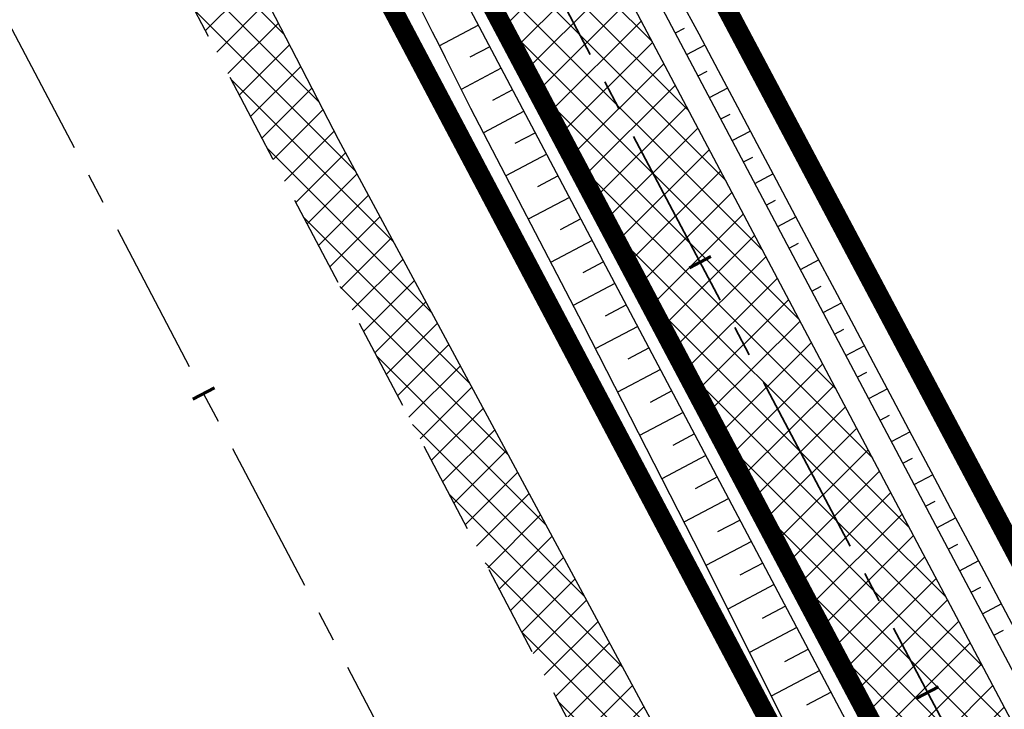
# Model space of a CAD drawing. Header units: metres. Extents: x 7529682 to 7533751, y 5721195 to 5727842.
# Tile 107 of 210: x 7530743 to 7530763, y 5725819 to 5725833. Entities that reach past the tile are written whole.
import ezdxf

# ---------------------------------------------------------------- set-up
doc = ezdxf.new("R2010")
doc.units = ezdxf.units.M
for name, pattern in [('817-dzialki-09-05-04$0$HIDDEN', [0.375, 0.25, -0.125]), ('ACAD_ISO05W100', [33, 24, -3, 0, -3, 0, -3]), ('CENTER', [50.800000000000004, 31.75, -6.35, 6.35, -6.35]), ('CENTER2', [28.575000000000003, 19.05, -3.175, 3.175, -3.175]), ('HIDDEN', [9.524999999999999, 6.35, -3.175])]:
    doc.linetypes.add(name, pattern=pattern)
for name, color, linetype in [('C-DROGI-SYTUACJA', 7, 'Continuous'), ('C-DROGI-SYTUACJA-ETYKIETY', 7, 'Continuous'), ('D-hatch-pobocza', 131, 'Continuous'), ('D-pobocza', 60, 'Continuous'), ('D-rowy', 160, 'Continuous'), ('D-skarpa', 2, 'Continuous'), ('D-skarpa-kreskowanie', 2, 'Continuous')]:
    doc.layers.add(name, color=color, linetype=linetype)
for name, color, linetype, lineweight, true_color in [('D-ewidencja-numery', 7, 'Continuous', 50, 0x40ff00), ('D-hatch-ciag-pieszo-rowerowy', 7, 'Continuous', 13, 0xff9f80), ('D-LR-etap-III', 7, '817-dzialki-09-05-04$0$HIDDEN', 50, 0x00008f)]:
    doc.layers.add(name, color=color, linetype=linetype, lineweight=lineweight, true_color=true_color)
for name, color, linetype, lineweight in [('D-krawędzie', 3, 'Continuous', 30), ('D-obrzeża', 2, 'Continuous', 30), ('D-oś', 10, 'CENTER', 30), ('D-pas-drogowy', 7, 'ACAD_ISO05W100', 50)]:
    doc.layers.add(name, color=color, linetype=linetype, lineweight=lineweight)
doc.layers.add('poprzeczki', color=7, linetype='Continuous', true_color=0x0000c7)
pattern_1 = [(45, (0, 0), (-0.3367596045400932, 0.3367596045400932), []), (135, (0, 0), (-0.3367596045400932, -0.3367596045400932), [])]

# ---------------------------------------------------------------- blocks, each defined once
blk = doc.blocks.new('AeccTickLine')
at = {"color": 0, "linetype": 'ByBlock', "lineweight": -2}
blk.add_line((0, 1), (-3.673819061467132e-16, -1), dxfattribs=at)

msp = doc.modelspace()

# ---------------------------------------------------------------- hatches: boundary and pattern name
at = {"layer": 'D-hatch-ciag-pieszo-rowerowy'}
h = msp.add_hatch(dxfattribs=at)
h.set_pattern_fill('ANSI37', color=256, scale=0.15, style=0)
h.set_pattern_definition(pattern_1)
h.paths.add_polyline_path([(7530714.411684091, 5725910.764586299), (7530696.205942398, 5725945.269212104), (7530692.657486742, 5725952.012780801), (7530691.541264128, 5725951.449744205), (7530695.100067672, 5725944.686510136), (7530713.30630457, 5725910.1809459), (7530731.225186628, 5725876.243669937), (7530749.9411932, 5725840.80064079), (7530759.629252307, 5725822.460878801), (7530760.738189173, 5725823.037785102), (7530751.046456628, 5725841.384501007), (7530732.330539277, 5725876.827361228)])
h.paths.add_polyline_path([(7530713.30630457, 5725910.1809459), (7530695.100067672, 5725944.686510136), (7530691.541264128, 5725951.449744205), (7530690.425041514, 5725950.88670761), (7530693.994192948, 5725944.103808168), (7530712.200589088, 5725909.597942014), (7530730.119780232, 5725875.660080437), (7530748.835751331, 5725840.217118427), (7530758.520315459, 5725821.883972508), (7530759.629252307, 5725822.460878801), (7530749.9411932, 5725840.80064079), (7530731.225186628, 5725876.243669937)])
h = msp.add_hatch(dxfattribs=at)
h.set_pattern_fill('ANSI37', color=256, scale=0.15, style=0)
h.set_pattern_definition(pattern_1)
edge = h.paths.add_edge_path()
edge.add_line((7530776.607199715, 5725790.32115803), (7530759.629252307, 5725822.460878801))
edge.add_line((7530759.629252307, 5725822.460878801), (7530758.520315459, 5725821.883972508))
edge.add_line((7530758.520315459, 5725821.883972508), (7530775.500859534, 5725789.739336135))
edge.add_line((7530775.500859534, 5725789.739336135), (7530792.728626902, 5725756.83339883))
edge.add_line((7530792.728626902, 5725756.83339883), (7530803.872935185, 5725735.729115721))
edge.add_arc((7530538.588320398, 5725595.643166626), 299.9999999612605, 26.897255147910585, 27.836700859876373, ccw=False)
edge.add_line((7530806.134081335, 5725731.360762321), (7530814.970565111, 5725713.941033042))
edge.add_line((7530814.970565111, 5725713.941033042), (7530815.845092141, 5725714.97978109))
edge.add_line((7530815.845092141, 5725714.97978109), (7530807.239406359, 5725731.94451075))
edge.add_arc((7530539.69370321, 5725596.226801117), 299.9999999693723, 26.89727954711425, 27.83670124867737)
edge.add_line((7530804.978317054, 5725736.312752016), (7530793.835011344, 5725757.415136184))
edge.add_line((7530793.835011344, 5725757.415136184), (7530776.607199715, 5725790.32115803))
edge = h.paths.add_edge_path()
edge.add_line((7530816.037319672, 5725715.20810562), (7530816.719618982, 5725716.018528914))
edge.add_line((7530816.719618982, 5725716.018528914), (7530808.344729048, 5725732.528263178))
edge.add_arc((7530540.799086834, 5725596.810433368), 299.9999999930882, 26.89730528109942, 27.83670086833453)
edge.add_line((7530806.083701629, 5725736.896382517), (7530794.941395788, 5725757.996873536))
edge.add_line((7530794.941395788, 5725757.996873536), (7530777.713539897, 5725790.902979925))
edge.add_line((7530777.713539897, 5725790.902979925), (7530760.738189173, 5725823.037785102))
edge.add_line((7530760.738189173, 5725823.037785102), (7530759.629252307, 5725822.460878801))
edge.add_line((7530759.629252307, 5725822.460878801), (7530776.607199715, 5725790.32115803))
edge.add_line((7530776.607199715, 5725790.32115803), (7530793.835011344, 5725757.415136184))
edge.add_line((7530793.835011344, 5725757.415136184), (7530804.978317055, 5725736.312752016))
edge.add_arc((7530539.69370321, 5725596.226801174), 299.9999999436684, 26.89727953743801, 27.83670123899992, ccw=False)
edge.add_line((7530807.239406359, 5725731.94451075), (7530815.845092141, 5725714.97978109))
edge.add_line((7530815.845092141, 5725714.97978109), (7530816.037319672, 5725715.20810562))
at = {"layer": 'D-hatch-pobocza'}
h = msp.add_hatch(dxfattribs=at)
h.set_pattern_fill('ANSI37', color=256, scale=0.15, style=0)
h.set_pattern_definition(pattern_1)
h.paths.add_polyline_path([(7530720.98, 5725884.44), (7530708.37, 5725908.34), (7530695.8, 5725932.28), (7530687.36, 5725949.02), (7530675.509999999, 5725970.87), (7530663.29, 5725994.02), (7530649.63, 5726020.19), (7530635.9, 5726046.17), (7530600.685173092, 5726114.059213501), (7530599.742800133, 5726113.514541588), (7530641.555222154, 5726032.007915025), (7530660.960861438, 5725995.070069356), (7530689.128213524, 5725941.540167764), (7530707.335918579, 5725907.031820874), (7530725.255781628, 5725873.092686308), (7530743.969545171, 5725837.653904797), (7530770.526708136, 5725787.119408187), (7530787.864146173, 5725754.266918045), (7530809.812893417, 5725712.701971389), (7530812.027706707, 5725712.540894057), (7530798.84, 5725737.15), (7530787.349999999, 5725758.8), (7530776.05, 5725780.2), (7530760.429999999, 5725809.79), (7530749.219999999, 5725830.63), (7530733.519999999, 5725861.06)])

# ---------------------------------------------------------------- linework, layer by layer
at = {"layer": 'C-DROGI-SYTUACJA', "color": 10, "linetype": 'CENTER2', "lineweight": 35, "ltscale": 0.2}
msp.add_lwpolyline([(7530731.225186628, 5725876.243669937), (7530749.9411932, 5725840.80064079), (7530776.607199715, 5725790.32115803), (7530793.835011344, 5725757.415136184), (7530804.978317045, 5725736.312752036, -0.004099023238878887), (7530807.239406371, 5725731.944510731), (7530820.113028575, 5725706.566228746), (7530830.270223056, 5725687.299354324), (7530846.386568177, 5725656.604833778), (7530866.204308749, 5725619.068234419), (7530877.760224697, 5725597.076230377, 0.1335355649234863), (7530884.90917624, 5725589.391702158), (7530887.484076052, 5725587.791725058, -0.1336076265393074), (7530894.635661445, 5725580.10218264), (7530904.400482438, 5725561.506014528, -0.1127731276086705)], format="xyb", dxfattribs=at)
at = {"layer": 'D-ewidencja-numery', "color": 12, "ltscale": 15, "true_color": 0xc70000}
msp.add_lwpolyline([(7530735.223454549, 5725875.667401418), (7530752.504235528, 5725842.154920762), (7530778.310652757, 5725793.501254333), (7530797.499961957, 5725756.381811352), (7530812.518974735, 5725728.28874362), (7530820.039295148, 5725713.160404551), (7530822.422446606, 5725710.193574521), (7530833.154893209, 5725688.800634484), (7530849.629354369, 5725656.158601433), (7530867.98290276, 5725621.963939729), (7530872.629809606, 5725612.88760475), (7530880.35448859, 5725597.594500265), (7530883.839446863, 5725593.389159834), (7530891.782113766, 5725587.763349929), (7530895.038670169, 5725584.280746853), (7530897.033644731, 5725580.941110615), (7530900.951646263, 5725579.945856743), (7530904.80970798, 5725571.977328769)], dxfattribs=at)
at = {"layer": 'D-krawędzie', "linetype": 'HIDDEN', "ltscale": 0.3, "flags": 128}
msp.add_lwpolyline([(7530572.009999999, 5726166.06), (7530620.380949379, 5726072.761487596), (7530641.555222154, 5726032.007915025), (7530660.960861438, 5725995.070069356), (7530689.128213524, 5725941.540167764), (7530707.335918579, 5725907.031820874), (7530725.255781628, 5725873.092686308), (7530743.969545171, 5725837.653904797), (7530770.526708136, 5725787.119408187), (7530787.864146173, 5725754.266918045), (7530809.897571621, 5725712.541613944), (7530824.739035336, 5725684.389287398), (7530840.856259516, 5725653.693092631), (7530860.675070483, 5725616.154465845), (7530865.283000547, 5725607.394015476), (7530878.050274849, 5725583.079962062), (7530918.171722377, 5725507.178125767), (7530950.162943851, 5725446.305402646), (7530993.419108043, 5725364.264712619), (7531022.766433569, 5725308.719304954), (7531053.80955549, 5725249.872416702), (7531081.165622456, 5725197.874670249), (7531103.902359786, 5725154.540603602), (7531128.123220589, 5725108.448161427), (7531149.3, 5725068.249999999), (7531167.380094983, 5725033.766927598), (7531197.164745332, 5724976.987689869), (7531228.151004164, 5724918.034426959), (7531253.152837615, 5724870.491119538), (7531286.7961686, 5724806.653565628), (7531306.739858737, 5724768.664832), (7531335.094443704, 5724714.652299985), (7531357.3191504, 5724672.438740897), (7531373.644908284, 5724641.454376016), (7531392.161870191, 5724605.998675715), (7531418.480331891, 5724555.852756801), (7531439.726902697, 5724515.582472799), (7531468.399107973, 5724461.077223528), (7531491.782023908, 5724416.527754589), (7531531.990296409, 5724339.832565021), (7531557.226635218, 5724291.658956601), (7531569.851546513, 5724267.577443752), (7531591.375556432, 5724226.547822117), (7531610.003879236, 5724191.103071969), (7531616.882991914, 5724177.998849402), (7531629.984986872, 5724153.025496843), (7531641.006768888, 5724132.021778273), (7531664.906257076, 5724087.616922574), (7531677.64401952, 5724064.785715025), (7531683.112433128, 5724054.988140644), (7531686.752875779, 5724048.180044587), (7531695.447538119, 5724031.696667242), (7531703.748818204, 5724015.917210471), (7531709.214143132, 5724005.513965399), (7531719.388607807, 5723986.14687362), (7531726.295217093, 5723973.000144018), (7531732.740794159, 5723960.735633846), (7531735.13, 5723956.19)], dxfattribs=at)
at = {"layer": 'D-LR-etap-III', "ltscale": 10, "flags": 128}
msp.add_lwpolyline([(7531750.474471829, 5723895.103125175, 0.4, 0.4, 0), (7531750.505, 5723895.13, 0.4, 0.4, 0), (7531682.71, 5724022.92, 0.4, 0.4, 0), (7531619.177023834, 5724147.203692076, 0.4, 0.4, 0), (7531592.308960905, 5724198.48863389, 0.4, 0.4, 0), (7531553.263875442, 5724272.918564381, 0.4, 0.4, 0), (7531504.019999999, 5724366.79, 0.4, 0.4, 0), (7531482.09, 5724407.62, 0.4, 0.4, 0), (7531412.350402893, 5724541.182759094, 0.4, 0.4, 0), (7531388.463669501, 5724586.929768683, 0.4, 0.4, 0), (7531345.12, 5724669.94, 0.4, 0.4, 0), (7531127.66, 5725081.67, 0.4, 0.4, 0), (7531059.253139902, 5725211.040795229, 0.4, 0.4, 0), (7531008.007244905, 5725307.953830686, 0.4, 0.4, 0), (7530964.181635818, 5725390.835555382, 0.4, 0.4, 0), (7530914.557354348, 5725484.683561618, 0.4, 0.4, 0), (7530865.243241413, 5725577.493975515, 0.4, 0.4, 0), (7530840.085257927, 5725624.058651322, 0.4, 0.4, 0), (7530802.559525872, 5725694.924584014, 0.4, 0.4, 0), (7530755.54, 5725787.51, 0.4, 0.4, 0), (7530708.717810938, 5725876.303221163, 0.4, 0.4, 0), (7530695.12, 5725902.09, 0.4, 0.4, 0), (7530642.91397006, 5726001.07839487, 0.4, 0.4, 0), (7530634.934723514, 5726016.146615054, 0.4, 0.4, 0), (7530610.820000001, 5726061.929999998, 0.4, 0.4, 0), (7530610.820000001, 5726061.929999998, 0.4, 0.4, 0), (7530607.21, 5726063.51, 0.4, 0.4, 0), (7530597.42, 5726080.68, 0.4, 0.4, 0), (7530591.16, 5726088.44, 0.4, 0.4, 0), (7530581.28, 5726107.21, 0.4, 0.4, 0), (7530571.29, 5726130.56, 0.4, 0.4, 0), (7530549.554994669, 5726171.527317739, 0.4, 0.4, 0), (7530531.014309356, 5726206.473807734, 0.4, 0.4, 0), (7530516.461208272, 5726236.016618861, 0.4, 0.4, 0), (7530500.798929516, 5726266.141265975, 0.4, 0.4, 0), (7530491.349999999, 5726283.94, 0.4, 0.4, 0), (7530482.4, 5726303.41, 0.4, 0.4, 0), (7530482.4, 5726303.41, 0.4, 0.4, 0), (7530450.41, 5726357.28, 0.4, 0.4, 0), (7530397.759396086, 5726458.499907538, 0.4, 0.4, 0), (7530334.707815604, 5726583.664702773, 0.4, 0.4, 0), (7530303.939274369, 5726645.167943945, 0.4, 0.4, 0), (7530300.509779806, 5726651.777515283, 0.4, 0.4, 0), (7530289.213532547, 5726671.966724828, 0.4, 0.4, 0), (7530281.54, 5726685.57, 0.4, 0.4, 0), (7530261.37085633, 5726724.163374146, 0.4, 0.4, 0), (7530254.03, 5726738.21, 0.4, 0.4, 0), (7530197.219999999, 5726845.06, 0.4, 0.4, 0), (7530194.71, 5726849.15, 0.4, 0.4, 0), (7530195.92, 5726850.75, 0.4, 0.4, 0), (7530170.546669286, 5726892.961489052, 0.4, 0.4, 0), (7530143.174718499, 5726945.065838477, 0.4, 0.4, 0), (7530105.059999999, 5727018.32, 0.4, 0.4, 0), (7530100.059999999, 5727027.16, 0.4, 0.4, 0), (7530062.318670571, 5727099.625398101, 0.4, 0.4, 0), (7530015.378537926, 5727189.420463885, 0.4, 0.4, 0), (7529983.207960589, 5727250.206596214, 0.4, 0.4, 0), (7529953.284293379, 5727306.74720398, 0.4, 0.4, 0), (7529900.67053443, 5727406.15903814, 0.4, 0.4, 0), (7529890.630239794, 5727425.131178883, 0.4, 0.4, 0), (7529875.155383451, 5727454.426350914, 0.4, 0.4, 0), (7529857.560096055, 5727487.787346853, 0.4, 0.4, 0), (7529835.194401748, 5727530.19312405, 0.4, 0.4, 0), (7529811.740544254, 5727574.662079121, 0.4, 0.4, 0), (7529792.101859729, 5727611.922638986, 0.4, 0.4, 0), (7529768.066117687, 5727657.469613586, 0.4, 0.4, 0), (7529755.210566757, 5727682.131373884, 0.4, 0.4, 0), (7529753.309999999, 5727681.13, 0.4, 0.4, 0), (7529739.21, 5727707.77, 0.4, 0.4, 0), (7529735.394745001, 5727711.251990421, 0.4, 0.4, 0), (7529725.42, 5727730.2, 0.4, 0.4, 0), (7529723.55, 5727729.88, 0.4, 0.4, 0), (7529695.566668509, 5727782.932080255, 0.4, 0.4, 0), (7529717.67971874, 5727794.024357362, 0.4, 0.4, 0), (7529736.274870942, 5727758.647400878, 0.4, 0.4, 0), (7529736.274870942, 5727758.647400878, 0.4, 0.4, 0), (7529744.511003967, 5727750.406106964, 0.4, 0.4, 0), (7529744.511003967, 5727750.406106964, 0.4, 0.4, 0), (7529750.282568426, 5727738.549848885, 0.4, 0.4, 0), (7529777.108510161, 5727687.569424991, 0.4, 0.4, 0), (7529796.51537536, 5727651.329932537, 0.4, 0.4, 0), (7529814.937945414, 5727616.793170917, 0.4, 0.4, 0), (7529839.006722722, 5727572.303976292, 0.4, 0.4, 0), (7529860.617626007, 5727532.509108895, 0.4, 0.4, 0), (7529882.348967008, 5727491.504261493, 0.4, 0.4, 0), (7529904.865139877, 5727449.096370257, 0.4, 0.4, 0), (7529920.747384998, 5727418.884773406, 0.4, 0.4, 0), (7529946.676504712, 5727368.547487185, 0.4, 0.4, 0), (7529972.024701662, 5727320.573310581, 0.4, 0.4, 0), (7529987.740014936, 5727290.153392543, 0.4, 0.4, 0), (7529996.497385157, 5727273.661630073, 0.4, 0.4, 0), (7530017.541471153, 5727234.202689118, 0.4, 0.4, 0), (7530033.053657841, 5727204.864166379, 0.4, 0.4, 0), (7530051.622983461, 5727170.222745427, 0.4, 0.4, 0), (7530069.276612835, 5727137.015751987, 0.4, 0.4, 0), (7530089.385386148, 5727097.533639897, 0.4, 0.4, 0), (7530109.712512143, 5727060.746615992, 0.4, 0.4, 0), (7530136.769722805, 5727011.640131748, 0.4, 0.4, 0), (7530162.446686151, 5726962.743777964, 0.4, 0.4, 0), (7530187.674104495, 5726916.992101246, 0.4, 0.4, 0), (7530207.820739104, 5726879.335323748, 0.4, 0.4, 0), (7530230.625609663, 5726834.518686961, 0.4, 0.4, 0), (7530262.288093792, 5726776.61832811, 0.4, 0.4, 0), (7530277.509672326, 5726760.213143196, 0.4, 0.4, 0), (7530286.036865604, 5726744.106684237, 0.4, 0.4, 0), (7530288.097472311, 5726735.884066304, 0.4, 0.4, 0), (7530290.393870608, 5726725.046963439, 0.4, 0.4, 0), (7530296.17664807, 5726713.582980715, 0.4, 0.4, 0), (7530302.726195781, 5726701.18226779, 0.4, 0.4, 0), (7530325.685047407, 5726657.466383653, 0.4, 0.4, 0), (7530343.243978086, 5726623.648592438, 0.4, 0.4, 0), (7530360.229820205, 5726591.746871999, 0.4, 0.4, 0), (7530383.20855044, 5726548.059469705, 0.4, 0.4, 0), (7530406.017875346, 5726503.605514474, 0.4, 0.4, 0), (7530427.464919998, 5726462.620289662, 0.4, 0.4, 0), (7530447.9278544, 5726424.388014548, 0.4, 0.4, 0), (7530471.126878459, 5726379.920667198, 0.4, 0.4, 0), (7530490.501003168, 5726343.033350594, 0.4, 0.4, 0), (7530509.499458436, 5726306.733076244, 0.4, 0.4, 0), (7530529.890269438, 5726267.244072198, 0.4, 0.4, 0), (7530543.852446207, 5726238.990319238, 0.4, 0.4, 0), (7530554.808897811, 5726218.943990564, 0.4, 0.4, 0), (7530559.027108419, 5726212.223286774, 0.4, 0.4, 0), (7530563.060988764, 5726206.409670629, 0.4, 0.4, 0), (7530566.93354971, 5726200.463543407, 0.4, 0.4, 0), (7530569.771022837, 5726194.901501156, 0.4, 0.4, 0), (7530571.47319415, 5726191.282350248, 0.4, 0.4, 0), (7530572.839142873, 5726188.024533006, 0.4, 0.4, 0), (7530575.295071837, 5726182.034664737, 0.4, 0.4, 0), (7530579.736851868, 5726173.306070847, 0.4, 0.4, 0), (7530583.3, 5726167.41, 0.4, 0.4, 0), (7530593.4, 5726163.33, 0.4, 0.4, 0), (7530598.618375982, 5726155.264489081, 0.4, 0.4, 0), (7530608.258304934, 5726140.497132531, 0.4, 0.4, 0), (7530603.269999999, 5726136.83, 0.4, 0.4, 0), (7530606.53, 5726131.84, 0.4, 0.4, 0), (7530604.239057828, 5726124.21679044, 0.4, 0.4, 0), (7530605.847136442, 5726121.630127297, 0.4, 0.4, 0), (7530608.971611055, 5726116.164124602, 0.4, 0.4, 0), (7530618.114293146, 5726097.791111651, 0.4, 0.4, 0), (7530651.213125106, 5726034.959524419, 0.4, 0.4, 0), (7530670.243741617, 5725998.61095082, 0.4, 0.4, 0), (7530698.075474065, 5725945.952624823, 0.4, 0.4, 0), (7530716.505955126, 5725911.3051464, 0.4, 0.4, 0), (7530735.223454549, 5725875.667401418, 0.4, 0.4, 0), (7530752.504235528, 5725842.154920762, 0.4, 0.4, 0), (7530778.310652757, 5725793.501254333, 0.4, 0.4, 0), (7530797.499961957, 5725756.381811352, 0.4, 0.4, 0), (7530812.518974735, 5725728.28874362, 0.4, 0.4, 0), (7530820.039295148, 5725713.160404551, 0.4, 0.4, 0), (7530822.422446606, 5725710.193574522, 0.4, 0.4, 0), (7530833.154893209, 5725688.800634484, 0.4, 0.4, 0), (7530849.629354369, 5725656.158601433, 0.4, 0.4, 0), (7530867.98290276, 5725621.963939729, 0.4, 0.4, 0), (7530872.629809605, 5725612.88760475, 0.4, 0.4, 0), (7530880.354488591, 5725597.594500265, 0.4, 0.4, 0), (7530883.839446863, 5725593.389159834, 0.4, 0.4, 0), (7530891.782113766, 5725587.763349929, 0.4, 0.4, 0), (7530895.038670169, 5725584.280746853, 0.4, 0.4, 0), (7530897.033644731, 5725580.941110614, 0.4, 0.4, 0), (7530900.951646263, 5725579.945856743, 0.4, 0.4, 0), (7530904.80970798, 5725571.977328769, 0.4, 0.4, 0), (7530903.682362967, 5725568.566434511, 0.4, 0.4, 0), (7530908.900614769, 5725558.844845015, 0.4, 0.4, 0), (7530910.252030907, 5725545.671606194, 0.4, 0.4, 0), (7530912.872986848, 5725538.645543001, 0.4, 0.4, 0), (7530945.278171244, 5725478.464284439, 0.4, 0.4, 0), (7530959.692318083, 5725450.24628822, 0.4, 0.4, 0), (7531002.82670893, 5725368.192370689, 0.4, 0.4, 0), (7531044.703532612, 5725290.314293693, 0.4, 0.4, 0), (7531064.098839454, 5725253.212562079, 0.4, 0.4, 0), (7531083.010253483, 5725216.677517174, 0.4, 0.4, 0), (7531113.013137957, 5725158.465613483, 0.4, 0.4, 0), (7531137.364304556, 5725113.07076138, 0.4, 0.4, 0), (7531150.830830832, 5725086.711759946, 0.4, 0.4, 0), (7531159.745663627, 5725076.640848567, 0.4, 0.4, 0), (7531166.309999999, 5725074.58, 0.4, 0.4, 0), (7531172.29, 5725062.58, 0.4, 0.4, 0), (7531170.589828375, 5725055.605912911, 0.4, 0.4, 0), (7531173.732823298, 5725044.080706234, 0.4, 0.4, 0), (7531215.342008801, 5724964.859648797, 0.4, 0.4, 0), (7531238.054496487, 5724921.684649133, 0.4, 0.4, 0), (7531262.389821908, 5724875.282876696, 0.4, 0.4, 0), (7531295.587160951, 5724811.265731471, 0.4, 0.4, 0), (7531348.487908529, 5724712.362812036, 0.4, 0.4, 0), (7531363.740817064, 5724682.68394264, 0.4, 0.4, 0), (7531366.986905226, 5724675.865317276, 0.4, 0.4, 0), (7531382.541261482, 5724646.110625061, 0.4, 0.4, 0), (7531401.299165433, 5724610.874551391, 0.4, 0.4, 0), (7531428.964837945, 5724558.862274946, 0.4, 0.4, 0), (7531449.111202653, 5724520.397801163, 0.4, 0.4, 0), (7531477.292992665, 5724465.831467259, 0.4, 0.4, 0), (7531500.996290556, 5724421.112506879, 0.4, 0.4, 0), (7531512.121834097, 5724400.549045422, 0.4, 0.4, 0), (7531513.78163794, 5724396.757451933, 0.4, 0.4, 0), (7531526.32, 5724379.39, 0.4, 0.4, 0), (7531566.783642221, 5724302.73628205, 0.4, 0.4, 0), (7531612.277141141, 5724225.610079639, 0.4, 0.4, 0), (7531620.492868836, 5724210.547642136, 0.4, 0.4, 0), (7531631.578040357, 5724196.257865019, 0.4, 0.4, 0), (7531653.484221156, 5724152.433527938, 0.4, 0.4, 0), (7531661.150970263, 5724128.493551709, 0.4, 0.4, 0), (7531673.881448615, 5724101.186377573, 0.4, 0.4, 0), (7531684.690667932, 5724081.184137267, 0.4, 0.4, 0), (7531699.212076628, 5724051.170357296, 0.4, 0.4, 0), (7531704.034088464, 5724040.583605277, 0.4, 0.4, 0), (7531704.034088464, 5724040.583605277, 0.4, 0.4, 0), (7531703.912935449, 5724037.170021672, 0.4, 0.4, 0), (7531736.419851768, 5723969.232086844, 0.4, 0.4, 0), (7531738.285051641, 5723967.699360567, 0.4, 0.4, 0), (7531742.180915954, 5723962.346428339, 0.4, 0.4, 0), (7531744.286141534, 5723958.615526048, 0.4, 0.4, 0), (7531755.393260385, 5723944.192617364, 0.4, 0.4, 0), (7531758.69, 5723936.76, 0.4, 0.4, 0), (7531780.08, 5723929.25, 0.4, 0.4, 0), (7531792.611989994, 5723906.337708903, 0.4, 0.4, 0), (7531792.611989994, 5723906.337708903, 0.4, 0.4, 0), (7531756.962094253, 5723883.055323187, 0.4, 0.4, 0), (7531750.46, 5723895.130000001, 0.4, 0.4, 0), (7531750.46, 5723895.130000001, 0, 0, 0)], format="xyseb", dxfattribs=at)
at = {"layer": 'D-obrzeża'}
for points in [[(7530816.719618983, 5725716.018528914), (7530808.344729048, 5725732.528263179, 0.004098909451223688), (7530806.083701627, 5725736.89638252), (7530794.941395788, 5725757.996873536), (7530777.713539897, 5725790.902979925), (7530751.046456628, 5725841.384501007), (7530732.330539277, 5725876.827361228), (7530714.411684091, 5725910.764586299), (7530696.205942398, 5725945.269212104), (7530668.046470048, 5725998.784136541), (7530664.910117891, 5726005.013743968, 0.005149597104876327), (7530662.074668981, 5726010.504156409), (7530653.607852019, 5726026.492780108, -0.005149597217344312), (7530650.772403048, 5726031.983192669), (7530642.15542369, 5726049.098744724), (7530627.426120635, 5726076.938607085), (7530607.072789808, 5726115.582281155, 0.0171909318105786), (7530603.662130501, 5726121.550863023), (7530600.460822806, 5726126.731204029, -0.2231735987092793), (7530600.169674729, 5726129.265560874), (7530602.62444678, 5726136.556380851), (7530601.532376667, 5726138.657784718)], [(7530597.423349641, 5726127.911989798, 0.1239919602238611), (7530598.087196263, 5726125.816569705), (7530601.490245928, 5726120.309770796, -0.0171909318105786), (7530604.900905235, 5726114.341188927), (7530625.206004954, 5726075.789088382), (7530639.927362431, 5726047.964838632), (7530648.539517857, 5726030.859026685, 0.005149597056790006), (7530651.374987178, 5726025.36862485), (7530659.841864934, 5726009.380030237, -0.005149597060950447), (7530662.677334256, 5726003.889628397), (7530665.829676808, 5725997.62831794), (7530693.994192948, 5725944.103808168), (7530712.200589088, 5725909.597942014), (7530730.119780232, 5725875.660080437), (7530748.835751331, 5725840.217118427), (7530775.500859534, 5725789.739336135), (7530792.728626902, 5725756.83339883), (7530803.872935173, 5725735.729115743, -0.004099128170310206), (7530806.134081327, 5725731.360762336), (7530819.007277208, 5725705.983294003)]]:
    msp.add_lwpolyline(points, format="xyb", dxfattribs=at)
at = {"layer": 'D-oś', "ltscale": 0.1}
msp.add_lwpolyline([(7530915.075467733, 5725505.546186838), (7530874.953735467, 5725581.448561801), (7530862.185373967, 5725605.764687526), (7530857.578697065, 5725614.522755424), (7530837.759286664, 5725652.062517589), (7530821.64157021, 5725682.759649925), (7530806.802584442, 5725710.90727788), (7530784.768746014, 5725752.633364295), (7530767.429894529, 5725785.48853276), (7530740.872937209, 5725836.022638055), (7530722.160718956, 5725871.458493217), (7530704.240385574, 5725905.398518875), (7530686.031764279, 5725939.908602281), (7530657.86242703, 5725993.442278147), (7530638.453085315, 5726030.387171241), (7530594.845000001, 5726110.895), (7530594.845000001, 5726110.895), (7530594.845000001, 5726110.895), (7530540.21, 5726214.45)], dxfattribs=at)
at = {"layer": 'D-pas-drogowy', "ltscale": 0.2, "flags": 128}
msp.add_lwpolyline([(7531633.018560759, 5724182.834272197, 0.4, 0.4, 0), (7531617.558899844, 5724211.608162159, 0.4, 0.4, 0), (7531566.783642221, 5724302.73628205, 0.4, 0.4, 0), (7531538.419082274, 5724356.469679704, 0.4, 0.4, 0), (7531526.32, 5724379.39, 0.4, 0.4, 0), (7531516.102085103, 5724393.607319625, 0.4, 0.4, 0.001485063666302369), (7531513.78037409, 5724396.837773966, 0.4, 0.4, 0), (7531501.87, 5724413.41, 0.4, 0.4, 0), (7531474.926107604, 5724464.507896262, 0.4, 0.4, 0), (7531446.200436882, 5724518.992313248, 0.4, 0.4, 0), (7531424.962185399, 5724559.262257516, 0.4, 0.4, 0), (7531398.444460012, 5724609.565801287, 0.4, 0.4, 0), (7531379.647455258, 5724645.216004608, 0.4, 0.4, 0), (7531365.23, 5724672.56, 0.4, 0.4, 0), (7531341.305752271, 5724717.915356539, 0.4, 0.4, 0), (7531312.899996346, 5724771.788898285, 0.4, 0.4, 0), (7531292.590923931, 5724810.306502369, 0.4, 0.4, 0), (7531259.391619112, 5724873.271351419, 0.4, 0.4, 0), (7531233.740401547, 5724921.922582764, 0.4, 0.4, 0), (7531203.072738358, 5724980.092044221, 0.4, 0.4, 0), (7531173.471398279, 5725036.225177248, 0.4, 0.4, 0), (7531168.269999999, 5725046.09, 0.4, 0.4, 0), (7531172.29, 5725062.58, 0.4, 0.4, 0), (7531166.309999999, 5725074.58, 0.4, 0.4, 0), (7531150.32, 5725079.6, 0.4, 0.4, 0), (7531141.5, 5725096.43, 0.4, 0.4, 0), (7531109.311735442, 5725157.814415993, 0.4, 0.4, 0), (7531086.641300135, 5725201.047918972, 0.4, 0.4, 0), (7531059.198258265, 5725253.383662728, 0.4, 0.4, 0), (7531028.206828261, 5725312.48946212, 0.4, 0.4, 0), (7530999.104694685, 5725367.990143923, 0.4, 0.4, 0), (7530956.247527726, 5725449.724815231, 0.4, 0.4, 0), (7530924.397774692, 5725510.463768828, 0.4, 0.4, 0), (7530897.509999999, 5725561.74, 0.4, 0.4, 0), (7530894.46, 5725566.14, 0.4, 0.4, 0), (7530892.16, 5725570.49, 0.4, 0.4, 0), (7530869.362688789, 5725613.307018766, 0.4, 0.4, 0), (7530861.693971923, 5725627.704613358, 0.4, 0.4, 0), (7530852.74, 5725644.52, 0.4, 0.4, 0), (7530831.509999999, 5725684.2, 0.4, 0.4, 0), (7530811.13, 5725722.52, 0.4, 0.4, 0), (7530792.3476413, 5725757.940652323, 0.4, 0.4, 0), (7530768.03, 5725803.8, 0.4, 0.4, 0), (7530748.768542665, 5725840.178507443, 0.4, 0.4, 0), (7530727.7, 5725879.97, 0.4, 0.4, 0), (7530712.0981582, 5725909.54523909, 0.4, 0.4, 0), (7530693.644105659, 5725944.645156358, 0.4, 0.4, 0), (7530665.702224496, 5725997.538976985, 0.4, 0.4, 0), (7530641.759999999, 5726042.88, 0.4, 0.4, 0), (7530616.5, 5726091.48, 0.4, 0.4, 0), (7530604.628439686, 5726114.319880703, 0.4, 0.4, -0.007762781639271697), (7530602.5, 5726118.43, 0.4, 0.4, 0), (7530603.992037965, 5726123.394821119, 0.4, 0.4, 0), (7530606.53, 5726131.84, 0.4, 0.4, 0), (7530603.269999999, 5726136.83, 0.4, 0.4, 0), (7530593.775620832, 5726151.368713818, 0.4, 0.4, 0), (7530590.202637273, 5726156.84001263, 0.4, 0.4, 0), (7530583.3, 5726167.41, 0.4, 0.4, 0), (7530580.578343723, 5726170.427567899, 0.4, 0.4, 0), (7530575.849999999, 5726175.67, 0.4, 0.4, 0), (7530569.009999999, 5726186.66, 0.4, 0.4, 0), (7530562.555322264, 5726199.189409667, 0.4, 0.4, 0), (7530555.67, 5726211.39, 0.4, 0.4, 0), (7530548.29, 5726224.23, 0.4, 0.4, 0), (7530540.58, 5726237.71, 0.4, 0.4, 0), (7530532.679999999, 5726252.65, 0.4, 0.4, 0), (7530524.059999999, 5726269.35, 0.4, 0.4, 0), (7530502.82, 5726309.91, 0.4, 0.4, 0), (7530488.83, 5726336.63, 0.4, 0.4, 0), (7530466.03, 5726380.16, 0.4, 0.4, 0), (7530438.469999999, 5726432.77, 0.4, 0.4, 0), (7530424.53, 5726459.09, 0.4, 0.4, 0), (7530401.63, 5726502.97, 0.4, 0.4, 0), (7530383.38, 5726538.06, 0.4, 0.4, 0), (7530353.969999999, 5726593.52, 0.4, 0.4, 0), (7530338.469999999, 5726622.74, 0.4, 0.4, 0), (7530322.009999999, 5726653.88, 0.4, 0.4, 0), (7530297.54, 5726700.33, 0.4, 0.4, 0), (7530287.38, 5726719.6, 0.4, 0.4, 0), (7530285.94993921, 5726722.315508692, 0.4, 0.4, 0), (7530280.259999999, 5726733.12, 0.4, 0.4, 0), (7530266.73, 5726758.74, 0.4, 0.4, 0), (7530260.42, 5726770.47, 0.4, 0.4, 0), (7530253.25, 5726783.82, 0.4, 0.4, 0), (7530244.95, 5726799.33, 0.4, 0.4, 0), (7530239.389999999, 5726808.49, 0.4, 0.4, 0), (7530238.29, 5726807.9, 0.4, 0.4, 0), (7530218.11, 5726850.67, 0.4, 0.4, 0), (7530175.906646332, 5726928.168028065, 0.4, 0.4, 0), (7530096.679999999, 5727076.15, 0.4, 0.4, 0), (7530094.679999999, 5727079.89, 0.4, 0.4, 0), (7530064.59693469, 5727135.522637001, 0.4, 0.4, 0), (7530046.730970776, 5727168.8921561, 0.4, 0.4, 0), (7530025.803045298, 5727208.461374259, 0.4, 0.4, 0), (7530012.846501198, 5727232.979315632, 0.4, 0.4, 0), (7529994.15, 5727268.45, 0.4, 0.4, 0), (7529981.670868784, 5727291.93018666, 0.4, 0.4, 0), (7529949.889999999, 5727351.73, 0.4, 0.4, 0), (7529924.75, 5727399.03, 0.4, 0.4, 0), (7529915.515824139, 5727417.099754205, 0.4, 0.4, 0), (7529885.83, 5727475.19, 0.4, 0.4, 0), (7529862.559999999, 5727519.97, 0.4, 0.4, 0), (7529852.984923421, 5727538.191086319, 0.4, 0.4, 0), (7529836.513084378, 5727569.51130111, 0.4, 0.4, 0), (7529815.36890814, 5727609.140983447, 0.4, 0.4, 0), (7529792.795203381, 5727651.247499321, 0.4, 0.4, 0), (7529774.199114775, 5727685.858348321, 0.4, 0.4, 0), (7529746.966026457, 5727736.059440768, 0.4, 0.4, 0), (7529733.92, 5727757.62, 0.4, 0.4, 0), (7529708.607472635, 5727806.388536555, 0.4, 0.4, 0), (7529688.491967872, 5727796.344621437, 0.4, 0.4, 0), (7529723.55, 5727729.88, 0.4, 0.4, 0), (7529725.42, 5727730.2, 0.4, 0.4, 0), (7529735.38, 5727711.28, 0.4, 0.4, 0), (7529739.21, 5727707.77, 0.4, 0.4, 0), (7529753.309999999, 5727681.13, 0.4, 0.4, 0), (7529755.178396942, 5727682.114424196, 0.4, 0.4, 0), (7529792.101859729, 5727611.922638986, 0.4, 0.4, 0), (7529811.740544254, 5727574.662079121, 0.4, 0.4, 0), (7529835.194401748, 5727530.19312405, 0.4, 0.4, 0), (7529857.560096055, 5727487.787346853, 0.4, 0.4, 0), (7529875.155383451, 5727454.426350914, 0.4, 0.4, 0), (7529890.630239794, 5727425.131178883, 0.4, 0.4, 0), (7529900.67053443, 5727406.15903814, 0.4, 0.4, 0), (7529953.284293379, 5727306.74720398, 0.4, 0.4, 0), (7529983.207960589, 5727250.206596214, 0.4, 0.4, 0), (7530015.378537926, 5727189.420463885, 0.4, 0.4, 0), (7530062.318670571, 5727099.625398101, 0.4, 0.4, 0), (7530100.059999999, 5727027.16, 0.4, 0.4, 0), (7530105.059999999, 5727018.32, 0.4, 0.4, 0), (7530143.174718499, 5726945.065838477, 0.4, 0.4, 0), (7530170.546669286, 5726892.961489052, 0.4, 0.4, 0), (7530195.92, 5726850.75, 0.4, 0.4, 0), (7530194.71, 5726849.15, 0.4, 0.4, 0), (7530197.219999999, 5726845.06, 0.4, 0.4, 0), (7530254.03, 5726738.21, 0.4, 0.4, 0), (7530261.37085633, 5726724.163374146, 0.4, 0.4, 0), (7530281.54, 5726685.57, 0.4, 0.4, 0), (7530289.213532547, 5726671.966724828, 0.4, 0.4, 0), (7530300.509779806, 5726651.777515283, 0.4, 0.4, 0), (7530303.939274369, 5726645.167943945, 0.4, 0.4, 0), (7530334.707815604, 5726583.664702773, 0.4, 0.4, 0), (7530397.759396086, 5726458.499907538, 0.4, 0.4, 0), (7530450.41, 5726357.28, 0.4, 0.4, 0), (7530482.4, 5726303.41, 0.4, 0.4, 0), (7530483.687990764, 5726301.003383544, 0.4, 0.4, 0), (7530491.349999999, 5726283.94, 0.4, 0.4, 0), (7530512.67, 5726243.78, 0.4, 0.4, 0), (7530529.429999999, 5726209.46, 0.4, 0.4, 0), (7530571.29, 5726130.56, 0.4, 0.4, 0), (7530581.28, 5726107.21, 0.4, 0.4, 0), (7530591.16, 5726088.44, 0.4, 0.4, 0), (7530597.42, 5726080.68, 0.4, 0.4, 0), (7530607.21, 5726063.51, 0.4, 0.4, 0), (7530610.820000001, 5726061.929999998, 0.4, 0.4, 0), (7530634.934723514, 5726016.146615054, 0.4, 0.4, 0), (7530642.91397006, 5726001.07839487, 0.4, 0.4, 0), (7530695.12, 5725902.09, 0.4, 0.4, 0), (7530708.717810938, 5725876.303221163, 0.4, 0.4, 0), (7530755.54, 5725787.51, 0.4, 0.4, 0), (7530802.559525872, 5725694.924584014, 0.4, 0.4, 0), (7530840.085257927, 5725624.058651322, 0.4, 0.4, 0), (7530865.243241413, 5725577.493975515, 0.4, 0.4, 0), (7530914.557354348, 5725484.683561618, 0.4, 0.4, 0), (7530964.181635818, 5725390.835555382, 0.4, 0.4, 0), (7531008.007244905, 5725307.953830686, 0.4, 0.4, 0), (7531059.253139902, 5725211.040795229, 0.4, 0.4, 0), (7531127.66, 5725081.67, 0.4, 0.4, 0), (7531345.12, 5724669.94, 0.4, 0.4, 0), (7531388.463669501, 5724586.929768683, 0.4, 0.4, 0), (7531412.350402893, 5724541.182759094, 0.4, 0.4, 0), (7531482.09, 5724407.62, 0.4, 0.4, 0), (7531504.019999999, 5724366.79, 0.4, 0.4, 0), (7531519.374444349, 5724337.520497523, 0.4, 0.4, 0), (7531563.748815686, 5724252.931583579, 0.4, 0.4, 0), (7531602.175111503, 5724179.681224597, 0.4, 0.4, 0), (7531619.177023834, 5724147.203692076, 0.4, 0.4, 0), (7531625.038493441, 5724135.63500206, 0.4, 0.4, 0), (7531656.796442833, 5724073.31633882, 0.4, 0.4, 0), (7531675.12, 5724037.36, 0.4, 0.4, 0), (7531682.71, 5724022.92, 0.4, 0.4, 0), (7531705.565196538, 5723979.810545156, 0.4, 0.4, 0), (7531736.605941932, 5723921.261514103, 0.4, 0.4, 0), (7531750.46, 5723895.130000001, 0.4, 0.4, 0), (7531740.769999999, 5723886.56, 0.4, 0.4, 0), (7531732.86, 5723885, 0.4, 0.4, 0), (7531722.179999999, 5723887.77, 0.4, 0.4, 0), (7531729.87, 5723862.17, 0.4, 0.4, 0), (7531742.92, 5723861.93, 0.4, 0.4, 0), (7531763.71, 5723859.52, 0.4, 0.4, 0), (7531768.42, 5723854.12, 0.4, 0.4, 0), (7531787.42, 5723817.97, 0.4, 0.4, 0), (7531795.57, 5723809.82, 0.4, 0.4, 0), (7531816.346897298, 5723819.850397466, 0.4, 0.4, 0), (7531816.346897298, 5723819.850397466, 0.4, 0.4, 0), (7531805.059999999, 5723843.23, 0.4, 0.4, 0), (7531803.61, 5723886.23, 0.4, 0.4, 0), (7531803.61, 5723886.23, 0.4, 0.4, 0), (7531780.08, 5723929.25, 0.4, 0.4, 0), (7531758.69, 5723936.76, 0.4, 0.4, 0), (7531749.3590272, 5723946.412126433, 0.4, 0.4, 0), (7531742.71, 5723953.29, 0.4, 0.4, 0), (7531735.177368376, 5723967.877529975, 0.4, 0.4, 0), (7531722.37, 5723992.68, 0.4, 0.4, 0), (7531705.041669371, 5724030.885563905, 0.4, 0.4, 0), (7531699.469999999, 5724043.17, 0.4, 0.4, 0), (7531692.69, 5724058.11, 0.4, 0.4, 0), (7531679.672010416, 5724084.016803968, 0.4, 0.4, 0), (7531674.55, 5724094.21, 0.4, 0.4, 0), (7531666.633166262, 5724114.002855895, 0.4, 0.4, 0), (7531649, 5724153.82, 0.4, 0.4, 0), (7531641.49, 5724149.34, 0.4, 0.4, 0), (7531626.04, 5724179.34, 0.4, 0.4, 0), (7531633.03, 5724182.84, 0, 0, 0)], format="xyseb", dxfattribs=at)
at = {"layer": 'D-pobocza'}
for points in [[(7530817.069429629, 5725716.434027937), (7530808.786858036, 5725732.76176432, 0.004098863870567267), (7530806.525855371, 5725737.129834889), (7530795.383949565, 5725758.229568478), (7530778.156075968, 5725791.135708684), (7530751.488562, 5725841.618045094), (7530732.772680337, 5725877.060837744), (7530714.853835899, 5725910.998042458), (7530696.648292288, 5725945.502292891), (7530668.489828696, 5725999.015300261), (7530665.356674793, 5726005.238566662, 0.005149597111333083), (7530662.521229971, 5726010.728981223), (7530654.054424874, 5726026.717611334, -0.005149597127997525), (7530651.218980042, 5726032.208025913), (7530642.601035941, 5726049.325525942), (7530627.870143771, 5726077.168510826), (7530607.515180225, 5726115.815284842, 0.01719093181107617), (7530604.087467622, 5726121.813709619), (7530600.886159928, 5726126.994050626, -0.0952056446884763), (7530600.550530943, 5726127.875840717)], [(7530602.007271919, 5726118.490346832, -0.01261795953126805), (7530604.458514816, 5726114.108185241), (7530624.761981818, 5726075.559184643), (7530639.481750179, 5726047.738057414), (7530648.092941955, 5726030.634191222, 0.005149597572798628), (7530650.928415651, 5726025.14379095), (7530659.395303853, 5726009.155205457, -0.00514959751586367), (7530662.230777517, 5726003.664805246), (7530665.386318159, 5725997.397154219), (7530693.551843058, 5725943.870727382), (7530711.758370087, 5725909.364613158), (7530729.677628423, 5725875.426624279), (7530748.393610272, 5725839.983641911), (7530775.058323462, 5725789.506607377), (7530792.286073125, 5725756.600703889), (7530803.430782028, 5725735.495662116, -0.004099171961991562), (7530805.691951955, 5725731.127261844), (7530814.620754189, 5725713.525533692)]]:
    msp.add_lwpolyline(points, format="xyb", dxfattribs=at)
msp.add_lwpolyline([(7530798.84, 5725737.15), (7530787.349999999, 5725758.8), (7530776.05, 5725780.2), (7530760.429999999, 5725809.79), (7530749.219999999, 5725830.63), (7530733.519999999, 5725861.06), (7530720.98, 5725884.44), (7530708.37, 5725908.34), (7530695.8, 5725932.28), (7530687.36, 5725949.02), (7530675.509999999, 5725970.87), (7530663.29, 5725994.02), (7530649.63, 5726020.19), (7530635.9, 5726046.17), (7530600.685173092, 5726114.059213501), (7530599.742800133, 5726113.514541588)], dxfattribs=at)
at = {"layer": 'D-rowy', "linetype": 'HIDDEN', "ltscale": 0.1, "const_width": 0.4, "flags": 128}
msp.add_lwpolyline([(7530741.879316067, 5725849.304278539), (7530762.298990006, 5725810.645308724)], dxfattribs=at)
at = {"layer": 'D-skarpa', "linetype": 'Continuous'}
for points in [[(7530748.738959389, 5725847.871175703), (7530749.258122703, 5725846.824127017), (7530750.624298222, 5725844.131213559), (7530751.539779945, 5725842.374672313), (7530751.841372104, 5725841.804047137, 0.0002368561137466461), (7530777.322847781, 5725793.792695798), (7530778.557354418, 5725791.351335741), (7530779.540217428, 5725789.300423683), (7530781.844541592, 5725784.863040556), (7530784.814099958, 5725779.157269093)], [(7530742.689298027, 5725849.009704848), (7530744.539219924, 5725845.653465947), (7530745.099973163, 5725844.62837919), (7530746.518525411, 5725841.963123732), (7530747.425204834, 5725840.201934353), (7530747.716541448, 5725839.625893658, -0.001221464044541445), (7530751.932152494, 5725831.272795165), (7530754.234357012, 5725826.834184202), (7530756.510455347, 5725822.381782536), (7530758.747845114, 5725817.9089329), (7530760.987699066, 5725813.437384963), (7530763.285323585, 5725808.996354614, 0.006340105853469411), (7530770.474156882, 5725795.829605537), (7530774.495049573, 5725789.205405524), (7530775.650722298, 5725787.264094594), (7530778.122658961, 5725782.914464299)]]:
    msp.add_lwpolyline(points, format="xyb", dxfattribs=at)
at = {"layer": 'D-skarpa-kreskowanie', "linetype": 'Continuous'}
for p, q in [((7530752.094230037, 5725832.978266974, 107.2786704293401), (7530751.281083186, 5725832.54871861, 106.6655530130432)), ((7530756.135770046, 5725832.820752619, 107.4324337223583), (7530756.324324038, 5725832.920357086, 107.2902629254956)), ((7530752.327774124, 5725832.536161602, 107.2845320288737), (7530751.918069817, 5725832.319733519, 106.9756126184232)), ((7530756.369314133, 5725832.378647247, 107.4382953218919), (7530756.747196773, 5725832.578265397, 107.1533696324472)), ((7530752.561318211, 5725832.094056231, 107.2903936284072), (7530751.735647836, 5725831.657892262, 106.6678334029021)), ((7530756.60285822, 5725831.936541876, 107.4441569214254), (7530756.792186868, 5725832.036555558, 107.3014020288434)), ((7530752.794862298, 5725831.651950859, 107.2962552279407), (7530752.379095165, 5725831.432320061, 106.9827644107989)), ((7530756.836402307, 5725831.494436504, 107.4500185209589), (7530757.215834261, 5725831.694873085, 107.1639246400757)), ((7530753.028406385, 5725831.209845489, 107.3021168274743), (7530752.193548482, 5725830.768828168, 106.6726291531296)), ((7530757.069946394, 5725831.052331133, 107.4558801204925), (7530757.260049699, 5725831.152754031, 107.3125411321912)), ((7530757.303490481, 5725830.610225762, 107.461741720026), (7530757.684471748, 5725830.811480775, 107.1744796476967)), ((7530753.261950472, 5725830.767740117, 107.3079784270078), (7530752.842859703, 5725830.546353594, 106.991981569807)), ((7530753.495494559, 5725830.325634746, 107.3138400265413), (7530752.653989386, 5725829.881105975, 106.6793402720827)), ((7530757.537034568, 5725830.168120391, 107.4676033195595), (7530757.72791253, 5725830.268952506, 107.3236802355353)), ((7530753.729038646, 5725829.883529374, 107.3197016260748), (7530753.306624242, 5725829.660387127, 107.0011987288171)), ((7530757.770578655, 5725829.726015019, 107.4734649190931), (7530758.153109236, 5725829.928088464, 107.1850346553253)), ((7530753.962582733, 5725829.441424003, 107.3255632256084), (7530753.11443029, 5725828.993383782, 106.6860513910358)), ((7530758.004122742, 5725829.283909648, 107.4793265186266), (7530758.195775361, 5725829.385150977, 107.3348193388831)), ((7530754.196126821, 5725828.999318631, 107.3314248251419), (7530753.770388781, 5725828.774420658, 107.0104158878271)), ((7530758.237666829, 5725828.841804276, 107.4851881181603), (7530758.621746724, 5725829.044696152, 107.1955896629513)), ((7530754.429670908, 5725828.55721326, 107.3372864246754), (7530753.574871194, 5725828.10566159, 106.6927625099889)), ((7530758.471210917, 5725828.399698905, 107.4910497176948), (7530758.663638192, 5725828.50134945, 107.3459584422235)), ((7530758.704755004, 5725827.957593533, 107.4969113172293), (7530759.090384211, 5725828.161303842, 107.2061446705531)), ((7530754.663214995, 5725828.115107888, 107.343148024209), (7530754.23415332, 5725827.888454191, 107.0196330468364)), ((7530754.896759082, 5725827.673002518, 107.3490096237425), (7530754.035312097, 5725827.217939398, 106.6994736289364)), ((7530758.938299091, 5725827.515488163, 107.5027729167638), (7530759.131501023, 5725827.617547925, 107.3570975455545)), ((7530755.130303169, 5725827.230897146, 107.3548712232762), (7530754.697741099, 5725827.00239435, 107.0287169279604)), ((7530759.171843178, 5725827.073382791, 107.5086345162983), (7530759.559021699, 5725827.277911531, 107.2166996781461)), ((7530755.363847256, 5725826.788791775, 107.3607328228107), (7530754.492788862, 5725826.328651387, 106.7039497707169)), ((7530759.405387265, 5725826.63127742, 107.5144961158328), (7530759.599363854, 5725826.733746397, 107.3682366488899)), ((7530755.597391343, 5725826.346686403, 107.3665944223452), (7530755.158895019, 5725826.115048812, 107.0359656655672)), ((7530759.638931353, 5725826.189172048, 107.5203577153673), (7530760.027659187, 5725826.394519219, 107.2272546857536)), ((7530755.83093543, 5725825.904581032, 107.3724560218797), (7530754.94800853, 5725825.438171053, 106.7067240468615)), ((7530759.87247544, 5725825.747066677, 107.5262193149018), (7530760.067226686, 5725825.84994487, 107.3793757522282)), ((7530756.064479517, 5725825.46247566, 107.3783176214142), (7530755.62004894, 5725825.227703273, 107.043214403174)), ((7530760.106019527, 5725825.304961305, 107.5320809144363), (7530760.496296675, 5725825.511126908, 107.2378096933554)), ((7530756.298023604, 5725825.020370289, 107.3841792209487), (7530755.403228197, 5725824.54769072, 106.7094983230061)), ((7530760.339563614, 5725824.862855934, 107.5379425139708), (7530760.535089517, 5725824.966143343, 107.3905148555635)), ((7530756.531567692, 5725824.578264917, 107.3900408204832), (7530756.081202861, 5725824.340357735, 107.0504631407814)), ((7530760.573107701, 5725824.420750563, 107.5438041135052), (7530760.964934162, 5725824.627734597, 107.2483647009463)), ((7530756.765111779, 5725824.136159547, 107.3959024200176), (7530755.858447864, 5725823.657210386, 106.7122725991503)), ((7530760.806651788, 5725823.978645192, 107.5496657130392), (7530761.002952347, 5725824.082341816, 107.4016539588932)), ((7530761.040195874, 5725823.53653982, 107.5555273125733), (7530761.43357165, 5725823.744342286, 107.2589197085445)), ((7530756.998655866, 5725823.694054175, 107.4017640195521), (7530756.542356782, 5725823.453012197, 107.0577118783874)), ((7530757.232199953, 5725823.251948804, 107.4076256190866), (7530756.313667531, 5725822.766730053, 106.7150468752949)), ((7530761.273739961, 5725823.094434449, 107.5613889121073), (7530761.470815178, 5725823.198540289, 107.4127930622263)), ((7530757.46574404, 5725822.809843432, 107.4134872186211), (7530757.003248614, 5725822.56552821, 107.0647630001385)), ((7530761.507284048, 5725822.652329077, 107.5672505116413), (7530761.902209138, 5725822.860949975, 107.2694747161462)), ((7530757.699288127, 5725822.367738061, 107.4193488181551), (7530756.764492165, 5725821.873928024, 106.7145072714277)), ((7530761.740828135, 5725822.210223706, 107.5731121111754), (7530761.938678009, 5725822.314738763, 107.4239321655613)), ((7530757.932832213, 5725821.925632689, 107.4252104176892), (7530757.460531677, 5725821.676137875, 107.0690930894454)), ((7530761.974372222, 5725821.768118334, 107.5789737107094), (7530762.370846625, 5725821.977557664, 107.280029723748)), ((7530758.1663763, 5725821.483527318, 107.4310720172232), (7530757.211970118, 5725820.979358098, 106.7114442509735)), ((7530762.207916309, 5725821.326012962, 107.5848353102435), (7530762.406540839, 5725821.430937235, 107.4350712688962)), ((7530762.441460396, 5725820.883907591, 107.5906969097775), (7530762.839484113, 5725821.094165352, 107.2905847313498)), ((7530758.399920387, 5725821.041421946, 107.4369336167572), (7530757.917814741, 5725820.786747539, 107.0734231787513)), ((7530758.633464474, 5725820.599316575, 107.4427952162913), (7530757.659448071, 5725820.08478817, 106.7083812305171)), ((7530762.675004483, 5725820.441802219, 107.5965585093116), (7530762.87440367, 5725820.547135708, 107.4462103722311)), ((7530758.867008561, 5725820.157211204, 107.4486568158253), (7530758.375097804, 5725819.897357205, 107.0777532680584)), ((7530759.100552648, 5725819.715105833, 107.4545184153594), (7530758.106926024, 5725819.190218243, 106.7053182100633)), ((7530759.334096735, 5725819.273000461, 107.4603800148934), (7530758.832380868, 5725819.00796687, 107.0820833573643))]:
    msp.add_line(p, q, dxfattribs=at)

# ---------------------------------------------------------------- block references
at = {"layer": 'C-DROGI-SYTUACJA-ETYKIETY', "color": 2, "linetype": 'Continuous', "lineweight": 60, "xscale": 0.2499999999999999, "yscale": 0.2499999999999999, "zscale": 0.2499999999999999, "rotation": 297.723067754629}
msp.add_blockref('AeccTickLine', (7530746.45150476, 5725825.407418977), dxfattribs=at)
at = {"layer": 'poprzeczki', "color": 2, "linetype": 'Continuous', "lineweight": 60, "xscale": 0.25, "yscale": 0.25, "zscale": 0.25, "rotation": 297.8454490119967}
for p in [(7530756.646046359, 5725828.108169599), (7530761.3169281, 5725819.266062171)]:
    msp.add_blockref('AeccTickLine', p, dxfattribs=at)

doc.saveas('drawing.dxf')
